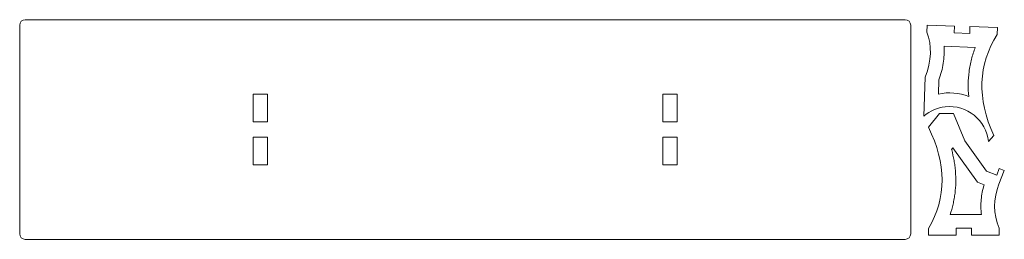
# Model space of a CAD drawing. Header units: millimetres. Extents: x 88 to 446, y -126 to -46.
import ezdxf

# ---------------------------------------------------------------- set-up
doc = ezdxf.new("R2010")
doc.units = ezdxf.units.MM
doc.header["$MEASUREMENT"] = 0
doc.layers.add('Calque 1', color=7, linetype='Continuous')

msp = doc.modelspace()

# ---------------------------------------------------------------- linework, layer by layer
at = {"layer": 'Calque 1', "color": 250, "lineweight": 5, "true_color": 0x1c1c1b}
for points in [[(90.07, -45.96), (410.07, -45.96)], [(88.07, -47.96), (88.07, -123.96)], [(412.07, -47.96), (412.07, -123.96)], [(417.94, -50.46), (418.02, -47.96)], [(418.02, -47.96), (428.02, -48.3)], [(428.02, -48.3), (427.93, -50.8)], [(433.54, -50.99), (433.63, -48.49)], [(433.63, -48.49), (443.62, -48.83)], [(443.62, -48.83), (443.54, -51.33)], [(427.93, -50.8), (433.54, -50.99)], [(424.19, -55.67), (435.57, -56.06)], [(416.9, -81.08), (417.38, -66.84)], [(422.17, -73.05), (422.35, -67.83)], [(172.97, -73.15), (178.17, -73.15)], [(172.97, -83.15), (172.97, -73.15)], [(178.17, -83.15), (178.17, -73.15)], [(321.97, -83.15), (321.97, -73.15)], [(321.97, -73.15), (327.17, -73.15)], [(327.17, -83.15), (327.17, -73.15)], [(418.51, -85.13), (422.5, -80.12)], [(422.5, -80.12), (427.66, -80.11)], [(427.66, -80.11), (431.8, -90.12)], [(178.17, -83.15), (172.97, -83.15)], [(327.17, -83.15), (321.97, -83.15)], [(178.17, -88.77), (172.97, -88.77)], [(172.97, -98.77), (172.97, -88.77)], [(178.17, -98.77), (178.17, -88.77)], [(321.97, -98.77), (321.97, -88.77)], [(327.17, -88.77), (321.97, -88.77)], [(327.17, -98.77), (327.17, -88.77)], [(442.29, -88.15), (440.42, -90.33)], [(427.44, -92.62), (426.96, -93.22)], [(436.37, -105.19), (427.44, -92.62)], [(431.8, -90.12), (439.59, -101.08)], [(178.17, -98.77), (172.97, -98.77)], [(327.17, -98.77), (321.97, -98.77)], [(443.36, -102.57), (444.3, -100.2)], [(444.3, -100.2), (446.12, -100.91)], [(439.59, -101.08), (443.36, -102.57)], [(446.12, -100.91), (444.17, -105.85)], [(438.77, -106.14), (436.37, -105.19)], [(426.38, -116.96), (437.78, -116.93)], [(418.59, -121.97), (418.59, -124.47)], [(418.59, -124.47), (428.59, -124.45)], [(434.2, -121.94), (428.59, -121.95)], [(428.59, -124.45), (428.59, -121.95)], [(434.2, -121.94), (434.21, -124.44)], [(434.21, -124.44), (444.21, -124.42)], [(444.21, -124.42), (444.2, -121.92)], [(90.07, -125.96), (410.07, -125.96)]]:
    msp.add_lwpolyline(points, dxfattribs=at)
for points in [[(90.07, -45.96), (88.96, -45.96), (88.07, -46.85), (88.07, -47.96)], [(412.07, -47.96), (412.07, -46.85), (411.17, -45.96), (410.07, -45.96)], [(417.38, -66.84), (419.68, -60.9), (419.87, -55.43), (417.94, -50.46)], [(443.54, -51.33), (436.58, -62.35), (436.16, -74.62), (442.29, -88.15)], [(433.18, -73.92), (429.67, -72.56), (425.85, -72.26), (422.17, -73.05)], [(418.59, -121.97), (425.14, -110.71), (425.12, -98.43), (418.51, -85.13)], [(444.17, -105.85), (442.05, -111.21), (442.06, -116.57), (444.2, -121.92)], [(88.07, -123.96), (88.07, -125.06), (88.96, -125.96), (90.07, -125.96)], [(410.07, -125.96), (411.17, -125.96), (412.07, -125.06), (412.07, -123.96)]]:
    msp.add_open_spline(points, degree=3, dxfattribs=at)
for points, knots in [([(422.35, -67.83), (423.06, -65.87), (423.59, -63.88), (423.91, -61.86), (424.07, -60.84), (424.18, -59.82), (424.23, -58.79), (424.28, -57.76), (424.27, -56.71), (424.19, -55.67)], [0, 0, 0, 0, 1, 1, 1, 2, 2, 2, 3, 3, 3, 3]), ([(435.57, -56.06), (435.03, -57.47), (434.57, -58.9), (434.19, -60.37), (434, -61.1), (433.84, -61.85), (433.69, -62.6), (433.54, -63.35), (433.42, -64.1), (433.32, -64.86), (432.92, -67.88), (432.89, -70.9), (433.18, -73.92)], [0, 0, 0, 0, 1, 1, 1, 2, 2, 2, 3, 3, 3, 4, 4, 4, 4]), ([(440.42, -90.33), (439.55, -82.49), (432.48, -76.84), (424.64, -77.71), (421.78, -78.03), (419.08, -79.2), (416.9, -81.08)], [0, 0, 0, 0, 1, 1, 1, 2, 2, 2, 2]), ([(426.96, -93.22), (426.97, -93.26), (426.98, -93.31), (426.99, -93.35), (427.33, -94.63), (427.62, -95.93), (427.85, -97.24), (427.97, -97.9), (428.07, -98.56), (428.15, -99.22), (428.24, -99.89), (428.31, -100.56), (428.36, -101.22), (428.57, -103.88), (428.52, -106.53), (428.19, -109.17), (428.11, -109.83), (428.01, -110.48), (427.89, -111.14), (427.77, -111.8), (427.64, -112.46), (427.49, -113.11), (427.18, -114.42), (426.81, -115.7), (426.38, -116.96)], [0, 0, 0, 0, 1, 1, 1, 2, 2, 2, 3, 3, 3, 4, 4, 4, 5, 5, 5, 6, 6, 6, 7, 7, 7, 8, 8, 8, 8]), ([(437.78, -116.93), (437.67, -116.03), (437.6, -115.11), (437.59, -114.19), (437.58, -113.28), (437.62, -112.37), (437.7, -111.47), (437.79, -110.57), (437.92, -109.68), (438.1, -108.79), (438.28, -107.9), (438.5, -107.01), (438.77, -106.14)], [0, 0, 0, 0, 1, 1, 1, 2, 2, 2, 3, 3, 3, 4, 4, 4, 4])]:
    msp.add_open_spline(points, degree=3, knots=knots, dxfattribs=at)

doc.saveas('drawing.dxf')
